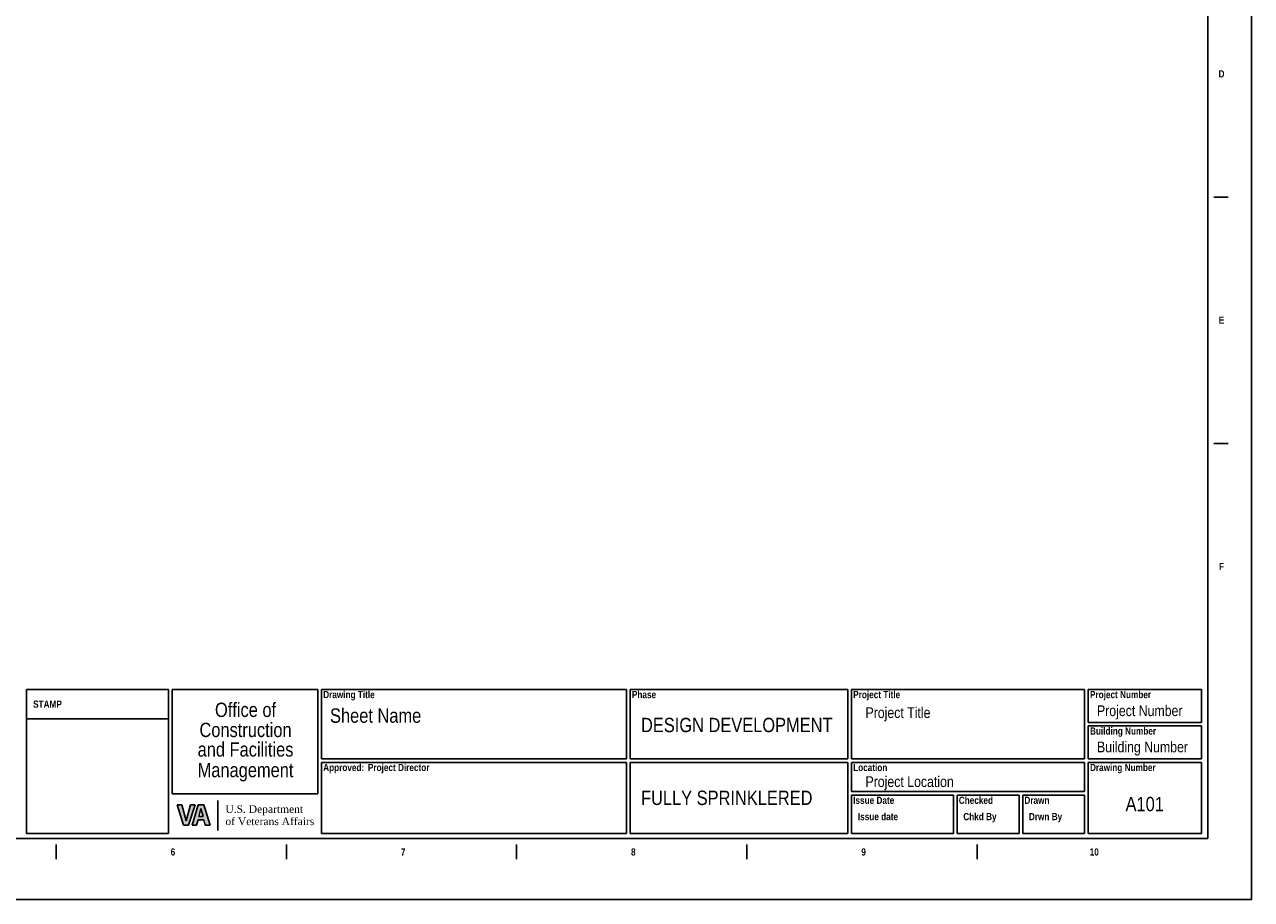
# Model space of a CAD drawing. Header units: inches. Extents: x 0 to 42, y 0 to 30.
# Tile 2 of 3: x 21 to 42, y 0 to 15. Entities that reach past the tile are written whole.
import ezdxf

# ---------------------------------------------------------------- set-up
doc = ezdxf.new("R2010")
doc.units = ezdxf.units.IN
doc.header["$MEASUREMENT"] = 0
doc.layers.add('G-ANNO-TEXT', color=211, linetype='Continuous')
doc.layers.add('G-ANNO-TTLB', color=81, linetype='Continuous')
doc.styles.add('Arial Narrow_1', font='ARIALN.TTF', dxfattribs={"height": 0.245821})
doc.styles.add('Arial Narrow_2', font='ARIALN.TTF', dxfattribs={"height": 0.184366})
doc.styles.add('Arial Narrow_B', font='ARIALNB.TTF', dxfattribs={"height": 0.122891})
doc.styles.add('Georgia', font='georgia.ttf', dxfattribs={"height": 0.130713})

msp = doc.modelspace()

# ---------------------------------------------------------------- hatches: boundary and pattern name
at = {"layer": 'G-ANNO-TEXT'}
h = msp.add_hatch(color=256, dxfattribs=at)
edge = h.paths.add_edge_path(flags=0)
edge.add_line((24.016, 1.421), (23.978, 1.56))
edge.add_line((23.978, 1.56), (23.941, 1.421))
edge.add_line((23.941, 1.421), (24.016, 1.421))
h.paths.add_polyline_path([(23.827, 1.274), (23.93, 1.62), (24.031, 1.62), (24.137, 1.274), (24.054, 1.274), (24.027, 1.363), (23.93, 1.363), (23.906, 1.274)], flags=0)
h.paths.add_polyline_path([(23.679, 1.274), (23.57, 1.62), (23.654, 1.62), (23.727, 1.35), (23.801, 1.62), (23.883, 1.62), (23.768, 1.274)], flags=0)

# ---------------------------------------------------------------- linework, layer by layer
for p, q in [((23.654, 1.62), (23.57, 1.62)), ((23.57, 1.62), (23.679, 1.274)), ((23.654, 1.62), (23.57, 1.62)), ((23.57, 1.62), (23.679, 1.274)), ((23.727, 1.35), (23.654, 1.62)), ((23.727, 1.35), (23.654, 1.62)), ((23.801, 1.62), (23.727, 1.35)), ((23.801, 1.62), (23.727, 1.35)), ((23.768, 1.274), (23.883, 1.62)), ((23.768, 1.274), (23.883, 1.62)), ((23.883, 1.62), (23.801, 1.62)), ((23.883, 1.62), (23.801, 1.62)), ((23.93, 1.62), (23.827, 1.274)), ((23.93, 1.62), (23.827, 1.274)), ((24.031, 1.62), (23.93, 1.62)), ((24.031, 1.62), (23.93, 1.62)), ((23.978, 1.56), (23.941, 1.421)), ((23.941, 1.421), (23.978, 1.56)), ((24.016, 1.421), (23.978, 1.56)), ((23.978, 1.56), (24.016, 1.421)), ((24.137, 1.274), (24.031, 1.62)), ((24.137, 1.274), (24.031, 1.62)), ((23.679, 1.274), (23.768, 1.274)), ((23.679, 1.274), (23.768, 1.274)), ((23.827, 1.274), (23.906, 1.274)), ((23.827, 1.274), (23.906, 1.274)), ((23.906, 1.274), (23.93, 1.363)), ((23.906, 1.274), (23.93, 1.363)), ((23.93, 1.363), (24.027, 1.363)), ((23.93, 1.363), (24.027, 1.363)), ((23.941, 1.421), (24.016, 1.421)), ((24.016, 1.421), (23.941, 1.421)), ((24.027, 1.363), (24.054, 1.274)), ((24.027, 1.363), (24.054, 1.274)), ((24.054, 1.274), (24.137, 1.274)), ((24.054, 1.274), (24.137, 1.274))]:
    msp.add_line(p, q, dxfattribs=at)
at = {"layer": 'G-ANNO-TTLB'}
for p, q in [((42, 0), (42, 30)), ((41.25, 28.933), (41.25, 1.046)), ((41.602, 12.042), (41.352, 12.042)), ((41.602, 7.82), (41.352, 7.82)), ((20.985, 3.599), (23.423, 3.599)), ((20.985, 1.13), (20.985, 3.599)), ((23.423, 3.599), (23.423, 1.13)), ((23.485, 3.599), (25.985, 3.599)), ((23.485, 1.808), (23.485, 3.599)), ((25.985, 3.599), (25.985, 1.808)), ((26.048, 3.599), (31.281, 3.599)), ((26.048, 2.411), (26.048, 3.599)), ((31.281, 3.599), (31.281, 2.411)), ((31.343, 3.599), (35.076, 3.599)), ((31.343, 2.411), (31.343, 3.599)), ((35.076, 3.599), (35.076, 2.411)), ((35.138, 3.599), (39.138, 3.599)), ((35.138, 2.411), (35.138, 3.599)), ((39.138, 3.599), (39.138, 2.411)), ((39.201, 3.599), (39.201, 3.036)), ((41.145, 3.599), (39.201, 3.599)), ((41.145, 3.036), (41.145, 3.599)), ((20.985, 3.099), (23.423, 3.099)), ((39.201, 3.036), (41.145, 3.036)), ((39.201, 2.974), (41.145, 2.974)), ((39.201, 2.411), (39.201, 2.974)), ((41.145, 2.974), (41.145, 2.411)), ((31.281, 2.411), (26.048, 2.411)), ((31.281, 2.349), (26.048, 2.349)), ((26.048, 2.349), (26.048, 1.13)), ((31.281, 1.13), (31.281, 2.349)), ((35.076, 2.411), (31.343, 2.411)), ((35.076, 2.349), (31.343, 2.349)), ((31.343, 2.349), (31.343, 1.13)), ((35.076, 1.13), (35.076, 2.349)), ((39.138, 2.411), (35.138, 2.411)), ((39.138, 2.349), (35.138, 2.349)), ((35.138, 2.349), (35.138, 1.849)), ((39.138, 1.849), (39.138, 2.349)), ((41.145, 2.411), (39.201, 2.411)), ((39.201, 2.349), (41.145, 2.349)), ((39.201, 1.13), (39.201, 2.349)), ((41.145, 2.349), (41.145, 1.13)), ((25.985, 1.808), (23.485, 1.808)), ((24.272, 1.694), (24.272, 1.181)), ((35.138, 1.849), (39.138, 1.849)), ((35.138, 1.786), (36.888, 1.786)), ((35.138, 1.13), (35.138, 1.786)), ((36.888, 1.786), (36.888, 1.13)), ((36.951, 1.786), (36.951, 1.13)), ((38.013, 1.786), (36.951, 1.786)), ((38.013, 1.13), (38.013, 1.786)), ((38.076, 1.786), (39.138, 1.786)), ((38.076, 1.13), (38.076, 1.786)), ((39.138, 1.786), (39.138, 1.13)), ((23.423, 1.13), (20.985, 1.13)), ((26.048, 1.13), (31.281, 1.13)), ((31.343, 1.13), (35.076, 1.13)), ((36.888, 1.13), (35.138, 1.13)), ((36.951, 1.13), (38.013, 1.13)), ((39.138, 1.13), (38.076, 1.13)), ((41.145, 1.13), (39.201, 1.13)), ((41.25, 1.046), (1.75, 1.046)), ((21.496, 0.693), (21.496, 0.943)), ((25.445, 0.693), (25.445, 0.943)), ((29.395, 0.693), (29.395, 0.943)), ((33.344, 0.693), (33.344, 0.943)), ((37.293, 0.693), (37.293, 0.943)), ((42, 0), (42, 0.25)), ((0, 0), (42, 0)), ((41.75, 0), (42, 0))]:
    msp.add_line(p, q, dxfattribs=at)

# ---------------------------------------------------------------- texts
at = {"layer": 'G-ANNO-TEXT'}
for s, insert, char_height, width, attachment_point, line_spacing_factor, style in [('Drawing Title', (26.077, 3.574), 0.12289, 1.056, 1, 0.968724, 'Arial Narrow_B'), ('Phase', (31.373, 3.574), 0.1229, 0.495, 1, 0.968724, 'Arial Narrow_B'), ('Project Title', (35.168, 3.574), 0.12289, 0.9615, 1, 0.968724, 'Arial Narrow_B'), ('Project Number', (39.23, 3.574), 0.12289, 1.254, 1, 0.968724, 'Arial Narrow_B'), ('STAMP', (21.101, 3.41), 0.1229, 0.591, 1, 0.968724, 'Arial Narrow_B'), ('Office of', (24.745, 3.374), 0.2458, 1.248, 2, 0.968573, 'Arial Narrow_1'), ('Project Title', (35.379, 3.295), 0.18437, 1.32975, 1, 0.968573, 'Arial Narrow_2'), ('Construction', (24.745, 3.03), 0.24582, 1.881, 2, 0.968573, 'Arial Narrow_1'), ('Building Number', (39.23, 2.949), 0.12289, 1.359, 1, 0.968724, 'Arial Narrow_B'), ('and Facilities', (24.745, 2.695), 0.24582, 1.959, 2, 0.968573, 'Arial Narrow_1'), ('Management', (24.745, 2.342), 0.2458, 1.959, 2, 0.968573, 'Arial Narrow_1'), ('Approved:', (26.077, 2.324), 0.1229, 0.843, 1, 0.968724, 'Arial Narrow_B'), ('Project Director', (26.844, 2.324), 0.12289, 1.2615, 1, 0.968724, 'Arial Narrow_B'), ('Drawing Number', (39.23, 2.324), 0.12289, 1.3485, 1, 0.968724, 'Arial Narrow_B'), ('Project Location', (35.379, 2.112), 0.18437, 1.80225, 1, 0.968573, 'Arial Narrow_2'), ('Checked', (36.98, 1.762), 0.1229, 0.7005, 1, 0.968724, 'Arial Narrow_B'), ('Drawn', (38.105, 1.762), 0.1229, 0.5145, 1, 0.968724, 'Arial Narrow_B'), ('U.S. Department\\Pof Veterans Affairs', (24.4, 1.615), 0.13071, 1.82067, 1, 0.963429, 'Georgia')]:
    msp.add_mtext(s, dxfattribs=dict(at, insert=insert, char_height=char_height, width=width, attachment_point=attachment_point, line_spacing_factor=line_spacing_factor, style=style))
at = {"layer": 'G-ANNO-TEXT', "color": 7, "lineweight": 211, "char_height": 0.1229, "attachment_point": 1, "line_spacing_factor": 0.968724, "style": 'Arial Narrow_B'}
for s, insert, width in [('Location', (35.168, 2.324), 0.702), ('Issue Date', (35.168, 1.762), 0.8385)]:
    msp.add_mtext(s, dxfattribs=dict(at, insert=insert, width=width))
at = {"layer": 'G-ANNO-TTLB'}
for s, insert, char_height, width, attachment_point, line_spacing_factor, style in [('\\fArial Narrow|b1|i0|c0|p34|;D', (41.486, 14.216), 0.12289, 0.1215, 2, 0.968724, 'Arial Narrow_B'), ('\\fArial Narrow|b1|i0|c0|p34|;E', (41.486, 9.994), 0.12289, 0.1125, 2, 0.968724, 'Arial Narrow_B'), ('\\fArial Narrow|b1|i0|c0|p34|;F', (41.486, 5.771), 0.12289, 0.1035, 2, 0.968724, 'Arial Narrow_B'), ('Sheet Name', (26.194, 3.275), 0.2458, 1.866, 1, 0.968573, 'Arial Narrow_1'), ('Project Number', (39.35, 3.328), 0.18437, 1.74825, 1, 0.968573, 'Arial Narrow_2'), ('DESIGN DEVELOPMENT', (31.529, 3.114), 0.24582, 3.93, 1, 0.968573, 'Arial Narrow_1'), ('Building Number', (39.35, 2.707), 0.18437, 1.86075, 1, 0.968573, 'Arial Narrow_2'), ('FULLY SPRINKLERED', (31.529, 1.865), 0.24582, 3.516, 1, 0.968573, 'Arial Narrow_1'), ('A101', (40.169, 1.759), 0.2458, 0.783, 2, 0.968573, 'Arial Narrow_1'), ('Issue date', (35.249, 1.482), 0.1229, 0.8205, 1, 0.968724, 'Arial Narrow_B'), ('Chkd By', (37.057, 1.482), 0.1229, 0.6825, 1, 0.968724, 'Arial Narrow_B'), ('Drwn By', (38.182, 1.482), 0.1229, 0.6825, 1, 0.968724, 'Arial Narrow_B'), ('\\fArial Narrow|b1|i0|c0|p34|;6', (23.499, 0.876), 0.12289, 0.093, 2, 0.968724, 'Arial Narrow_B'), ('\\fArial Narrow|b1|i0|c0|p34|;7', (27.448, 0.876), 0.12289, 0.093, 2, 0.968724, 'Arial Narrow_B'), ('\\fArial Narrow|b1|i0|c0|p34|;8', (31.397, 0.876), 0.12289, 0.093, 2, 0.968724, 'Arial Narrow_B'), ('\\fArial Narrow|b1|i0|c0|p34|;9', (35.347, 0.876), 0.12289, 0.093, 2, 0.968724, 'Arial Narrow_B'), ('10', (39.303, 0.876), 0.1229, 0.186, 2, 0.968724, 'Arial Narrow_B')]:
    msp.add_mtext(s, dxfattribs=dict(at, insert=insert, char_height=char_height, width=width, attachment_point=attachment_point, line_spacing_factor=line_spacing_factor, style=style))

doc.saveas('drawing.dxf')
